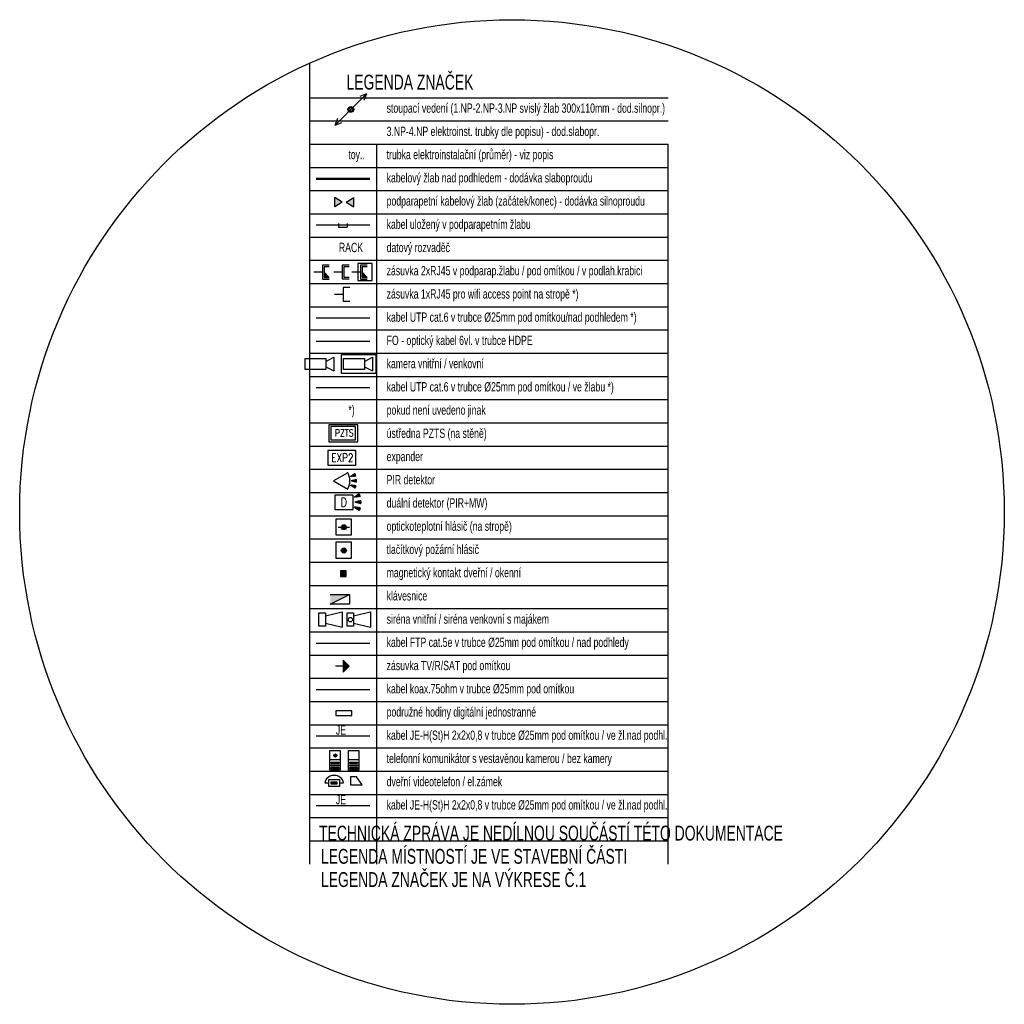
# Model space of a CAD drawing. Header units: millimetres. Extents: x -102634 to 407724, y -68883 to 155589.
# Tile 7 of 80: x 11939 to 39496, y 65113 to 92670. Entities that reach past the tile are written whole.
import ezdxf
from ezdxf.enums import TextEntityAlignment as Align
from ezdxf.lldxf.tags import DXFTag

# ---------------------------------------------------------------- set-up
doc = ezdxf.new("R2010")
doc.units = ezdxf.units.MM
doc.header["$LTSCALE"] = 20
doc.linetypes.add('CONTINOUS', pattern=[0])
for name, color, linetype in [('_CCTV', 6, 'Continuous'), ('_el.vrátný', 4, 'Continuous'), ('_EZS', 5, 'Continuous'), ('_hodiny', 1, 'Continuous'), ('_STA', 30, 'Continuous'), ('_strukturka', 3, 'Continuous'), ('_trasy', 34, 'Continuous')]:
    doc.layers.add(name, color=color, linetype=linetype)
doc.layers.add('_legenda', color=8, linetype='Continuous', plot=False)
doc.layers.add('_VÝŘEZ', color=40, linetype='Continuous', plot=False)
doc.styles.add('A', font='ROMANS.SHX', dxfattribs={"width": 0.8, "height": 0.15})
doc.styles.add('ROMANS', font='ic-romans.shx', dxfattribs={"width": 0.8})
tags = doc.linetypes.add('DASHDOT', pattern=[25.4, 12.7, -6.35, 0, -6.35]).pattern_tags.tags
tags[10:11] = [DXFTag(74, 4), DXFTag(75, 0), DXFTag(340, '0'), DXFTag(46, 0.0), DXFTag(50, 0.0), DXFTag(44, 0.0), DXFTag(45, 0.0)]
tags[8:9] = [DXFTag(74, 4), DXFTag(75, 0), DXFTag(340, '0'), DXFTag(46, 0.0), DXFTag(50, 0.0), DXFTag(44, 0.0), DXFTag(45, 0.0)]
tags[6:7] = [DXFTag(74, 4), DXFTag(75, 0), DXFTag(340, '0'), DXFTag(46, 0.0), DXFTag(50, 0.0), DXFTag(44, 0.0), DXFTag(45, 0.0)]
tags[4:5] = [DXFTag(74, 4), DXFTag(75, 0), DXFTag(340, '0'), DXFTag(46, 0.0), DXFTag(50, 0.0), DXFTag(44, 0.0), DXFTag(45, 0.0)]

# ---------------------------------------------------------------- blocks, each defined once
blk = doc.blocks.new('SK_stěna')
at = {"layer": '_strukturka'}
for p, q in [((241, 0), (0, 0)), ((429, 192), (241, 192)), ((241, 192), (241, -192)), ((241, -192), (429, -192))]:
    blk.add_line(p, q, dxfattribs=at)
blk = doc.blocks.new('SK2_stěna')
for p, q in [((241, 0), (0, 0)), ((429, 192), (241, 192)), ((241, 192), (241, -192)), ((429, 149), (288, 149)), ((288, 149), (288, -147)), ((241, -192), (429, -192)), ((288, -147), (429, -147))]:
    blk.add_line(p, q)
blk = doc.blocks.new('kamera vnitřní')
at = {"layer": '_CCTV', "linetype": 'Continuous'}
for p, q in [((0, 156), (580, 156)), ((0, -156), (0, 156)), ((580, 156), (580, -156)), ((582, 75), (808, 194)), ((808, 194), (808, -194)), ((580, -156), (0, -156)), ((582, -75), (808, -194))]:
    blk.add_line(p, q, dxfattribs=at)
blk = doc.blocks.new('kamera')
at = {"layer": '_CCTV', "linetype": 'Continuous'}
for p, q in [((65, 156), (646, 156)), ((65, -156), (65, 156)), ((646, 156), (646, -156)), ((647, 75), (873, 194)), ((873, 194), (873, -194)), ((646, -156), (65, -156)), ((647, -75), (873, -194))]:
    blk.add_line(p, q, dxfattribs=at)
blk.add_lwpolyline([(967, -268), (0, -268), (0, 268), (967, 268)], close=True, dxfattribs=at)
blk = doc.blocks.new('SK2_žlab')
at = {"layer": '_strukturka', "ltscale": 48}
blk.add_hatch(color=256, dxfattribs=at).paths.add_polyline_path([(288, 1), (429, -147), (288, -147)])
at = {"layer": '_strukturka'}
for p, q in [((241, 0), (0, 0)), ((429, 192), (241, 192)), ((241, 192), (241, -192)), ((429, 149), (288, 149)), ((288, 1), (288, -147)), ((241, -192), (429, -192)), ((288, -147), (429, -147))]:
    blk.add_line(p, q, dxfattribs=at)
at = {"layer": '_strukturka', "ltscale": 48}
for p, q in [((288, 149), (288, 1)), ((288, 1), (429, -147))]:
    blk.add_line(p, q, dxfattribs=at)
blk = doc.blocks.new('žlab podparapetní')
at = {"layer": '_trasy'}
h = blk.add_hatch(color=256, dxfattribs=at)
edge = h.paths.add_edge_path()
edge.add_line((513, 0), (724, -134))
edge = h.paths.add_edge_path()
edge.add_line((513, 0), (724, 134))
edge = h.paths.add_edge_path()
edge.add_line((724, -134), (724, 134))
h.paths.add_polyline_path([(0, -134), (0, 134), (211, 0)])
at = {"layer": '_trasy', "linetype": 'Continuous'}
for p, q in [((211, 0), (0, 134)), ((0, -134), (0, 134)), ((211, 0), (0, -134))]:
    blk.add_line(p, q, dxfattribs=at)
blk = doc.blocks.new('PIR')
at = {"linetype": 'Continuous'}
for p, q in [((401, 229), (0, 0)), ((0, 0), (401, -229)), ((616, 169), (475, 118)), ((476, 118), (475, 121)), ((615, 173), (479, 123)), ((480, 118), (479, 123)), ((484, 119), (482, 125)), ((488, 119), (485, 127)), ((492, 120), (488, 129)), ((618, 166), (491, 120)), ((614, 176), (492, 132)), ((496, 120), (492, 132)), ((500, 120), (495, 134)), ((504, 121), (498, 136)), ((499, -2), (499, 1)), ((508, 121), (501, 138)), ((503, -3), (503, 2)), ((648, 2), (503, 2)), ((612, 180), (505, 141)), ((512, 122), (505, 140)), ((506, -4), (506, 3)), ((619, 162), (507, 121)), ((515, 122), (508, 143)), ((510, -4), (510, 4)), ((519, 122), (511, 145)), ((523, 123), (514, 147)), ((514, -5), (514, 5)), ((611, 183), (518, 150)), ((527, 123), (518, 149)), ((518, -6), (518, 6)), ((648, 6), (519, 6)), ((531, 124), (521, 151)), ((620, 158), (522, 123)), ((522, -7), (522, 7)), ((535, 124), (524, 154)), ((526, -8), (526, 8)), ((539, 124), (528, 156)), ((529, -9), (529, 9)), ((543, 125), (531, 158)), ((609, 187), (532, 159)), ((533, -10), (533, 10)), ((547, 125), (534, 160)), ((648, 10), (534, 10)), ((551, 126), (537, 162)), ((537, -11), (537, 11)), ((621, 154), (538, 124)), ((555, 126), (541, 165)), ((541, -12), (541, 12)), ((559, 127), (544, 167)), ((607, 190), (545, 167)), ((545, -13), (545, 13)), ((562, 127), (547, 169)), ((548, -14), (548, 14)), ((647, 14), (549, 14)), ((566, 127), (550, 171)), ((552, -15), (552, 15)), ((570, 128), (554, 173)), ((622, 151), (554, 126)), ((556, -16), (556, 16)), ((574, 128), (557, 176)), ((605, 194), (558, 176)), ((578, 129), (560, 178)), ((560, -17), (560, 17)), ((582, 129), (563, 180)), ((564, -18), (564, 18)), ((647, 18), (565, 18)), ((586, 129), (567, 182)), ((568, -19), (568, 18)), ((622, 147), (569, 128)), ((590, 130), (570, 185)), ((603, 197), (571, 185)), ((571, -20), (571, 19)), ((594, 130), (573, 187)), ((575, -21), (575, 20)), ((598, 131), (576, 189)), ((579, -22), (579, 21)), ((602, 131), (580, 191)), ((646, 22), (580, 22)), ((605, 131), (583, 193)), ((583, -23), (583, 22)), ((601, 200), (584, 194)), ((623, 143), (585, 129)), ((609, 132), (586, 196)), ((587, -24), (587, 23)), ((613, 132), (590, 198)), ((590, -25), (590, 24)), ((617, 133), (593, 200)), ((594, -25), (594, 25)), ((646, 25), (595, 25)), ((621, 133), (596, 202)), ((599, 203), (597, 203)), ((598, -26), (598, 26)), ((624, 136), (600, 201)), ((624, 139), (601, 131)), ((602, -27), (602, 27)), ((606, -28), (606, 28)), ((645, 29), (610, 29)), ((610, -29), (610, 29)), ((613, -30), (613, 30)), ((618, 164), (614, 176)), ((624, 135), (616, 133)), ((617, -31), (617, 31)), ((621, -32), (621, 32)), ((625, -33), (625, 33)), ((644, 33), (626, 33)), ((629, -34), (629, 34)), ((632, -35), (632, 35)), ((636, -36), (636, 36)), ((640, -37), (640, 37)), ((643, 37), (641, 37)), ((644, -35), (644, 34)), ((648, -7), (648, 6)), ((616, -169), (475, -118)), ((476, -118), (475, -121)), ((480, -119), (479, -123)), ((615, -173), (479, -124)), ((484, -119), (482, -125)), ((488, -120), (485, -128)), ((492, -120), (488, -130)), ((618, -166), (491, -120)), ((496, -120), (492, -132)), ((614, -177), (492, -132)), ((500, -121), (495, -134)), ((648, -1), (498, -1)), ((504, -121), (498, -136)), ((508, -122), (501, -139)), ((512, -122), (505, -141)), ((612, -180), (505, -141)), ((619, -162), (507, -121)), ((515, -122), (508, -143)), ((519, -123), (511, -145)), ((648, -5), (513, -5)), ((523, -123), (514, -147)), ((527, -124), (518, -150)), ((611, -184), (518, -150)), ((531, -124), (521, -152)), ((620, -159), (522, -123)), ((535, -124), (524, -154)), ((539, -125), (528, -156)), ((648, -9), (529, -9)), ((543, -125), (531, -158)), ((609, -187), (532, -159)), ((547, -126), (534, -161)), ((551, -126), (537, -163)), ((621, -155), (538, -125)), ((555, -127), (541, -165)), ((647, -13), (544, -13)), ((559, -127), (544, -167)), ((607, -190), (545, -168)), ((562, -127), (547, -169)), ((566, -128), (550, -172)), ((622, -151), (554, -126)), ((570, -128), (554, -174)), ((574, -129), (557, -176)), ((605, -194), (558, -177)), ((647, -17), (559, -17)), ((578, -129), (560, -178)), ((582, -129), (563, -181)), ((586, -130), (567, -183)), ((622, -147), (569, -128)), ((590, -130), (570, -185)), ((603, -197), (571, -185)), ((594, -131), (573, -187)), ((647, -21), (574, -21)), ((598, -131), (576, -189)), ((602, -131), (580, -192)), ((605, -132), (583, -194)), ((601, -201), (584, -194)), ((623, -144), (585, -130)), ((609, -132), (586, -196)), ((646, -24), (590, -24)), ((613, -133), (590, -198)), ((617, -133), (593, -200)), ((621, -133), (596, -203)), ((599, -204), (597, -203)), ((624, -137), (600, -202)), ((624, -140), (601, -131)), ((645, -28), (605, -28)), ((618, -164), (614, -177)), ((624, -136), (616, -133)), ((645, -32), (620, -32)), ((644, -36), (635, -36))]:
    blk.add_line(p, q, dxfattribs=at)
for centre, major_axis, start_param, end_param in [((-59, 1), (365, 365), 5.004228, 5.997081), ((472, 118), (-108, 108), 4.027836, 4.524277), ((495, 0), (108, 108), 5.249567, 5.746007), ((472, -118), (108, 108), 4.900501, 5.396942)]:
    blk.add_ellipse(centre, major_axis=major_axis, ratio=1, start_param=start_param, end_param=end_param, dxfattribs=at)
blk = doc.blocks.new('kláves.')
at = {"layer": '_EZS'}
blk.add_hatch(color=256, dxfattribs=at).paths.add_polyline_path([(0, 0), (544.5, 272.25), (0, 272.25)])
for p, q in [((0, 0), (544.5, 272.25)), ((0, 272.25), (544.5, 272.25)), ((544.5, 0), (0, 0)), ((544.5, 272.25), (544.5, 0))]:
    blk.add_line(p, q, dxfattribs=at)
blk = doc.blocks.new('sir EZS')
at = {"layer": '_EZS'}
for p, q in [((180, 102), (653, 216)), ((183, 102), (653, 216)), ((183, 102), (653, 216)), ((653, 216), (653, -216)), ((653, 216), (653, -216)), ((653, 216), (653, -216)), ((180, -102), (653, -216)), ((183, -102), (653, -216)), ((183, -102), (653, -216))]:
    blk.add_line(p, q, dxfattribs=at)
at = {"layer": '_EZS', "linetype": 'Continuous'}
blk.add_lwpolyline([(0, 190), (180, 190), (180, -190), (0, -190)], close=True, dxfattribs=at)
blk.add_lwpolyline([(0, 190), (180, 190), (180, -190), (0, -190)], close=True, dxfattribs=at)
blk.add_lwpolyline([(0, 190), (180, 190), (180, -190), (0, -190)], close=True, dxfattribs=at)
blk = doc.blocks.new('duální')
at = {"layer": '_EZS'}
for p, q in [((0, 199), (0, -199)), ((516, 199), (0, 199)), ((0, 199), (0, -199)), ((516, 199), (0, 199)), ((0, 199), (0, -199)), ((516, 199), (0, 199)), ((516, -199), (516, 199)), ((516, -199), (516, 199)), ((516, -199), (516, 199)), ((0, -199), (516, -199)), ((0, -199), (516, -199)), ((0, -199), (516, -199))]:
    blk.add_line(p, q, dxfattribs=at)
at = {"layer": '_EZS', "linetype": 'Continuous'}
for p, q in [((700, 200), (537, 141)), ((700, 200), (537, 141)), ((700, 200), (537, 141)), ((538, 141), (537, 144)), ((538, 141), (537, 144)), ((538, 141), (537, 144)), ((542, 141), (540, 146)), ((542, 141), (540, 146)), ((542, 141), (540, 146)), ((698, 204), (541, 147)), ((698, 204), (541, 147)), ((698, 204), (541, 147)), ((547, 142), (544, 149)), ((547, 142), (544, 149)), ((547, 142), (544, 149)), ((551, 142), (548, 151)), ((551, 142), (548, 151)), ((551, 142), (548, 151)), ((556, 143), (552, 154)), ((556, 143), (552, 154)), ((556, 143), (552, 154)), ((701, 196), (555, 143)), ((701, 196), (555, 143)), ((701, 196), (555, 143)), ((696, 208), (556, 157)), ((696, 208), (556, 157)), ((696, 208), (556, 157)), ((560, 143), (556, 157)), ((560, 143), (556, 157)), ((560, 143), (556, 157)), ((565, 144), (559, 159)), ((565, 144), (559, 159)), ((565, 144), (559, 159)), ((569, 144), (563, 162)), ((569, 144), (563, 162)), ((569, 144), (563, 162)), ((736, 3), (563, 3)), ((736, 3), (563, 3)), ((736, 3), (563, 3)), ((564, 3), (564, 6)), ((564, 3), (564, 6)), ((564, 3), (564, 6)), ((574, 145), (567, 164)), ((574, 145), (567, 164)), ((574, 145), (567, 164)), ((568, 2), (568, 7)), ((568, 2), (568, 7)), ((568, 2), (568, 7)), ((736, 7), (569, 7)), ((736, 7), (569, 7)), ((736, 7), (569, 7)), ((695, 212), (571, 167)), ((695, 212), (571, 167)), ((695, 212), (571, 167)), ((579, 145), (571, 167)), ((579, 145), (571, 167)), ((579, 145), (571, 167)), ((702, 191), (573, 144)), ((702, 191), (573, 144)), ((702, 191), (573, 144)), ((573, 1), (573, 8)), ((573, 1), (573, 8)), ((573, 1), (573, 8)), ((583, 145), (574, 169)), ((583, 145), (574, 169)), ((583, 145), (574, 169)), ((577, -1), (577, 9)), ((577, -1), (577, 9)), ((577, -1), (577, 9)), ((588, 146), (578, 172)), ((588, 146), (578, 172)), ((588, 146), (578, 172)), ((581, -2), (581, 10)), ((581, -2), (581, 10)), ((581, -2), (581, 10)), ((592, 146), (582, 174)), ((592, 146), (582, 174)), ((592, 146), (582, 174)), ((597, 147), (586, 177)), ((597, 147), (586, 177)), ((597, 147), (586, 177)), ((586, -3), (586, 12)), ((586, -3), (586, 12)), ((586, -3), (586, 12)), ((693, 216), (587, 178)), ((693, 216), (587, 178)), ((693, 216), (587, 178)), ((736, 12), (587, 12)), ((736, 12), (587, 12)), ((736, 12), (587, 12)), ((601, 147), (589, 179)), ((601, 147), (589, 179)), ((601, 147), (589, 179)), ((590, -4), (590, 13)), ((590, -4), (590, 13)), ((590, -4), (590, 13)), ((703, 187), (591, 146)), ((703, 187), (591, 146)), ((703, 187), (591, 146)), ((606, 148), (593, 182)), ((606, 148), (593, 182)), ((606, 148), (593, 182)), ((595, -5), (595, 14)), ((595, -5), (595, 14)), ((595, -5), (595, 14)), ((610, 148), (597, 184)), ((610, 148), (597, 184)), ((610, 148), (597, 184)), ((599, -6), (599, 15)), ((599, -6), (599, 15)), ((599, -6), (599, 15)), ((615, 149), (601, 187)), ((615, 149), (601, 187)), ((615, 149), (601, 187)), ((691, 220), (602, 188)), ((691, 220), (602, 188)), ((691, 220), (602, 188)), ((604, -7), (604, 16)), ((604, -7), (604, 16)), ((604, -7), (604, 16)), ((619, 149), (605, 190)), ((619, 149), (605, 190)), ((619, 149), (605, 190)), ((736, 16), (605, 16)), ((736, 16), (605, 16)), ((736, 16), (605, 16)), ((624, 150), (608, 192)), ((624, 150), (608, 192)), ((624, 150), (608, 192)), ((608, -8), (608, 17)), ((608, -8), (608, 17)), ((608, -8), (608, 17)), ((705, 183), (609, 148)), ((705, 183), (609, 148)), ((705, 183), (609, 148)), ((628, 150), (612, 195)), ((628, 150), (612, 195)), ((628, 150), (612, 195)), ((612, -9), (612, 18)), ((612, -9), (612, 18)), ((612, -9), (612, 18)), ((633, 151), (616, 197)), ((633, 151), (616, 197)), ((633, 151), (616, 197)), ((689, 224), (617, 198)), ((689, 224), (617, 198)), ((689, 224), (617, 198)), ((617, -11), (617, 19)), ((617, -11), (617, 19)), ((617, -11), (617, 19)), ((637, 151), (620, 200)), ((637, 151), (620, 200)), ((637, 151), (620, 200)), ((621, -12), (621, 20)), ((621, -12), (621, 20)), ((621, -12), (621, 20)), ((735, 21), (622, 21)), ((735, 21), (622, 21)), ((735, 21), (622, 21)), ((642, 152), (623, 202)), ((642, 152), (623, 202)), ((642, 152), (623, 202)), ((626, -13), (626, 21)), ((626, -13), (626, 21)), ((626, -13), (626, 21)), ((646, 152), (627, 205)), ((646, 152), (627, 205)), ((646, 152), (627, 205)), ((706, 179), (627, 150)), ((706, 179), (627, 150)), ((706, 179), (627, 150)), ((630, -14), (630, 23)), ((630, -14), (630, 23)), ((630, -14), (630, 23)), ((651, 153), (631, 207)), ((651, 153), (631, 207)), ((651, 153), (631, 207)), ((687, 228), (632, 208)), ((687, 228), (632, 208)), ((687, 228), (632, 208)), ((634, -15), (634, 24)), ((634, -15), (634, 24)), ((634, -15), (634, 24)), ((655, 153), (635, 210)), ((655, 153), (635, 210)), ((655, 153), (635, 210)), ((660, 153), (638, 212)), ((660, 153), (638, 212)), ((660, 153), (638, 212)), ((639, -16), (639, 25)), ((639, -16), (639, 25)), ((639, -16), (639, 25)), ((735, 25), (640, 25)), ((735, 25), (640, 25)), ((735, 25), (640, 25)), ((664, 154), (642, 215)), ((664, 154), (642, 215)), ((664, 154), (642, 215)), ((643, -17), (643, 26)), ((643, -17), (643, 26)), ((643, -17), (643, 26)), ((707, 174), (645, 152)), ((707, 174), (645, 152)), ((707, 174), (645, 152)), ((669, 154), (646, 218)), ((669, 154), (646, 218)), ((669, 154), (646, 218)), ((684, 232), (647, 218)), ((684, 232), (647, 218)), ((684, 232), (647, 218)), ((648, -18), (648, 27)), ((648, -18), (648, 27)), ((648, -18), (648, 27)), ((673, 155), (650, 220)), ((673, 155), (650, 220)), ((673, 155), (650, 220)), ((652, -19), (652, 28)), ((652, -19), (652, 28)), ((652, -19), (652, 28)), ((678, 155), (654, 223)), ((678, 155), (654, 223)), ((678, 155), (654, 223)), ((656, -20), (656, 29)), ((656, -20), (656, 29)), ((656, -20), (656, 29)), ((683, 156), (657, 225)), ((683, 156), (657, 225)), ((683, 156), (657, 225)), ((734, 29), (657, 29)), ((734, 29), (657, 29)), ((734, 29), (657, 29)), ((687, 156), (661, 228)), ((687, 156), (661, 228)), ((687, 156), (661, 228)), ((661, -22), (661, 30)), ((661, -22), (661, 30)), ((661, -22), (661, 30)), ((682, 236), (662, 228)), ((682, 236), (662, 228)), ((682, 236), (662, 228)), ((707, 170), (663, 154)), ((707, 170), (663, 154)), ((707, 170), (663, 154)), ((692, 157), (665, 230)), ((692, 157), (665, 230)), ((692, 157), (665, 230)), ((665, -23), (665, 31)), ((665, -23), (665, 31)), ((665, -23), (665, 31)), ((696, 157), (669, 233)), ((696, 157), (669, 233)), ((696, 157), (669, 233)), ((670, -24), (670, 32)), ((670, -24), (670, 32)), ((670, -24), (670, 32)), ((701, 158), (672, 235)), ((701, 158), (672, 235)), ((701, 158), (672, 235)), ((674, -25), (674, 34)), ((674, -25), (674, 34)), ((674, -25), (674, 34)), ((734, 34), (675, 34)), ((734, 34), (675, 34)), ((734, 34), (675, 34)), ((705, 158), (676, 238)), ((705, 158), (676, 238)), ((705, 158), (676, 238)), ((680, 239), (677, 239)), ((680, 239), (677, 239)), ((680, 239), (677, 239)), ((678, -26), (678, 35)), ((678, -26), (678, 35)), ((678, -26), (678, 35)), ((708, 162), (681, 237)), ((708, 162), (681, 237)), ((708, 162), (681, 237)), ((708, 165), (682, 156)), ((708, 165), (682, 156)), ((708, 165), (682, 156)), ((683, -27), (683, 36)), ((683, -27), (683, 36)), ((683, -27), (683, 36)), ((687, -28), (687, 37)), ((687, -28), (687, 37)), ((687, -28), (687, 37)), ((692, -29), (692, 38)), ((692, -29), (692, 38)), ((692, -29), (692, 38)), ((733, 38), (693, 38)), ((733, 38), (693, 38)), ((733, 38), (693, 38)), ((701, 194), (696, 208)), ((701, 194), (696, 208)), ((701, 194), (696, 208)), ((696, -30), (696, 39)), ((696, -30), (696, 39)), ((696, -30), (696, 39)), ((709, 161), (700, 158)), ((709, 161), (700, 158)), ((709, 161), (700, 158)), ((701, -31), (701, 40)), ((701, -31), (701, 40)), ((701, -31), (701, 40)), ((705, -33), (705, 41)), ((705, -33), (705, 41)), ((705, -33), (705, 41)), ((709, -34), (709, 42)), ((709, -34), (709, 42)), ((709, -34), (709, 42)), ((732, 43), (710, 43)), ((732, 43), (710, 43)), ((732, 43), (710, 43)), ((714, -35), (714, 44)), ((714, -35), (714, 44)), ((714, -35), (714, 44)), ((718, -36), (718, 45)), ((718, -36), (718, 45)), ((718, -36), (718, 45)), ((723, -37), (723, 46)), ((723, -37), (723, 46)), ((723, -37), (723, 46)), ((727, -38), (727, 47)), ((727, -38), (727, 47)), ((727, -38), (727, 47)), ((731, 47), (728, 47)), ((731, 47), (728, 47)), ((731, 47), (728, 47)), ((731, -36), (731, 44)), ((731, -36), (731, 44)), ((731, -36), (731, 44)), ((736, -3), (736, 12)), ((736, -3), (736, 12)), ((736, -3), (736, 12)), ((700, -191), (537, -132)), ((538, -132), (537, -135)), ((700, -191), (537, -132)), ((538, -132), (537, -135)), ((700, -191), (537, -132)), ((538, -132), (537, -135)), ((542, -132), (540, -138)), ((542, -132), (540, -138)), ((542, -132), (540, -138)), ((698, -195), (541, -138)), ((698, -195), (541, -138)), ((698, -195), (541, -138)), ((547, -133), (544, -140)), ((547, -133), (544, -140)), ((547, -133), (544, -140)), ((551, -133), (548, -143)), ((551, -133), (548, -143)), ((551, -133), (548, -143)), ((556, -134), (552, -145)), ((556, -134), (552, -145)), ((556, -134), (552, -145)), ((701, -187), (555, -134)), ((701, -187), (555, -134)), ((701, -187), (555, -134)), ((560, -134), (556, -148)), ((560, -134), (556, -148)), ((560, -134), (556, -148)), ((696, -199), (556, -148)), ((696, -199), (556, -148)), ((696, -199), (556, -148)), ((565, -135), (559, -150)), ((565, -135), (559, -150)), ((565, -135), (559, -150)), ((569, -135), (563, -153)), ((569, -135), (563, -153)), ((569, -135), (563, -153)), ((574, -136), (567, -155)), ((574, -136), (567, -155)), ((574, -136), (567, -155)), ((579, -136), (571, -158)), ((579, -136), (571, -158)), ((579, -136), (571, -158)), ((695, -203), (571, -159)), ((695, -203), (571, -159)), ((695, -203), (571, -159)), ((702, -183), (573, -136)), ((702, -183), (573, -136)), ((702, -183), (573, -136)), ((583, -137), (574, -161)), ((583, -137), (574, -161)), ((583, -137), (574, -161)), ((588, -137), (578, -163)), ((588, -137), (578, -163)), ((588, -137), (578, -163)), ((736, -1), (581, -1)), ((736, -1), (581, -1)), ((736, -1), (581, -1)), ((592, -138), (582, -166)), ((592, -138), (582, -166)), ((592, -138), (582, -166)), ((597, -138), (586, -168)), ((597, -138), (586, -168)), ((597, -138), (586, -168)), ((693, -207), (587, -169)), ((693, -207), (587, -169)), ((693, -207), (587, -169)), ((601, -139), (589, -171)), ((601, -139), (589, -171)), ((601, -139), (589, -171)), ((703, -178), (591, -138)), ((703, -178), (591, -138)), ((703, -178), (591, -138)), ((606, -139), (593, -173)), ((606, -139), (593, -173)), ((606, -139), (593, -173)), ((610, -140), (597, -176)), ((610, -140), (597, -176)), ((610, -140), (597, -176)), ((736, -6), (598, -6)), ((736, -6), (598, -6)), ((736, -6), (598, -6)), ((615, -140), (601, -178)), ((615, -140), (601, -178)), ((615, -140), (601, -178)), ((691, -211), (602, -179)), ((691, -211), (602, -179)), ((691, -211), (602, -179)), ((619, -141), (605, -181)), ((619, -141), (605, -181)), ((619, -141), (605, -181)), ((624, -141), (608, -183)), ((624, -141), (608, -183)), ((624, -141), (608, -183)), ((705, -174), (609, -139)), ((705, -174), (609, -139)), ((705, -174), (609, -139)), ((628, -141), (612, -186)), ((628, -141), (612, -186)), ((628, -141), (612, -186)), ((735, -10), (616, -10)), ((735, -10), (616, -10)), ((735, -10), (616, -10)), ((633, -142), (616, -189)), ((633, -142), (616, -189)), ((633, -142), (616, -189)), ((689, -215), (617, -189)), ((689, -215), (617, -189)), ((689, -215), (617, -189)), ((637, -142), (620, -191)), ((637, -142), (620, -191)), ((637, -142), (620, -191)), ((642, -143), (623, -194)), ((642, -143), (623, -194)), ((642, -143), (623, -194)), ((706, -170), (627, -141)), ((706, -170), (627, -141)), ((706, -170), (627, -141)), ((646, -143), (627, -196)), ((646, -143), (627, -196)), ((646, -143), (627, -196)), ((651, -144), (631, -199)), ((651, -144), (631, -199)), ((651, -144), (631, -199)), ((687, -219), (632, -199)), ((687, -219), (632, -199)), ((687, -219), (632, -199)), ((735, -15), (633, -15)), ((735, -15), (633, -15)), ((735, -15), (633, -15)), ((655, -144), (635, -201)), ((655, -144), (635, -201)), ((655, -144), (635, -201)), ((660, -145), (638, -204)), ((660, -145), (638, -204)), ((660, -145), (638, -204)), ((664, -145), (642, -206)), ((664, -145), (642, -206)), ((664, -145), (642, -206)), ((707, -166), (645, -143)), ((707, -166), (645, -143)), ((707, -166), (645, -143)), ((669, -146), (646, -209)), ((669, -146), (646, -209)), ((669, -146), (646, -209)), ((684, -223), (647, -209)), ((684, -223), (647, -209)), ((684, -223), (647, -209)), ((673, -146), (650, -211)), ((673, -146), (650, -211)), ((673, -146), (650, -211)), ((734, -19), (651, -19)), ((734, -19), (651, -19)), ((734, -19), (651, -19)), ((678, -147), (654, -214)), ((678, -147), (654, -214)), ((678, -147), (654, -214)), ((683, -147), (657, -217)), ((683, -147), (657, -217)), ((683, -147), (657, -217)), ((687, -148), (661, -219)), ((687, -148), (661, -219)), ((687, -148), (661, -219)), ((682, -227), (662, -220)), ((682, -227), (662, -220)), ((682, -227), (662, -220)), ((707, -161), (663, -145)), ((707, -161), (663, -145)), ((707, -161), (663, -145)), ((692, -148), (665, -222)), ((692, -148), (665, -222)), ((692, -148), (665, -222)), ((734, -24), (669, -24)), ((734, -24), (669, -24)), ((734, -24), (669, -24)), ((696, -149), (669, -224)), ((696, -149), (669, -224)), ((696, -149), (669, -224)), ((701, -149), (672, -227)), ((701, -149), (672, -227)), ((701, -149), (672, -227)), ((705, -149), (676, -229)), ((705, -149), (676, -229)), ((705, -149), (676, -229)), ((680, -231), (677, -230)), ((680, -231), (677, -230)), ((680, -231), (677, -230)), ((708, -153), (681, -228)), ((708, -153), (681, -228)), ((708, -153), (681, -228)), ((708, -157), (682, -147)), ((708, -157), (682, -147)), ((708, -157), (682, -147)), ((733, -28), (686, -28)), ((733, -28), (686, -28)), ((733, -28), (686, -28)), ((701, -185), (696, -200)), ((701, -185), (696, -200)), ((701, -185), (696, -200)), ((709, -152), (700, -149)), ((709, -152), (700, -149)), ((709, -152), (700, -149)), ((732, -32), (704, -32)), ((732, -32), (704, -32)), ((732, -32), (704, -32)), ((731, -37), (722, -37)), ((731, -37), (722, -37)), ((731, -37), (722, -37))]:
    blk.add_line(p, q, dxfattribs=at)
for centre, start_param, end_param in [((533, 141), 5.598633, 6.095073), ((533, 141), 5.598633, 6.095073), ((533, 141), 5.598633, 6.095073), ((560, 4), 5.249567, 5.746007), ((560, 4), 5.249567, 5.746007), ((560, 4), 5.249567, 5.746007), ((533, -132), 4.900501, 5.396942), ((533, -132), 4.900501, 5.396942), ((533, -132), 4.900501, 5.396942)]:
    blk.add_ellipse(centre, major_axis=(125, 125), ratio=1, start_param=start_param, end_param=end_param, dxfattribs=at)
at = {"layer": '_EZS', "linetype": 'Continuous', "style": 'A', "width": 0.8}
blk.add_text('D', height=252, dxfattribs=at).set_placement((248, 4), align=Align.MIDDLE)
blk.add_text('D', height=252, dxfattribs=at).set_placement((248, 4), align=Align.MIDDLE)
blk.add_text('D', height=252, dxfattribs=at).set_placement((248, 4), align=Align.MIDDLE)
blk = doc.blocks.new('magnet')
at = {"layer": '_EZS'}
blk.add_hatch(color=256, dxfattribs=at).paths.add_polyline_path([(0, -0.082), (0.165, -0.082), (0.165, 0.082), (0, 0.082)])
blk.add_hatch(color=256, dxfattribs=at).paths.add_polyline_path([(0, -0.082), (0.165, -0.082), (0.165, 0.082), (0, 0.082)])
blk.add_hatch(color=256, dxfattribs=at).paths.add_polyline_path([(0, -0.082), (0.165, -0.082), (0.165, 0.082), (0, 0.082)])
blk.add_lwpolyline([(0, -0.082), (0.165, -0.082), (0.165, 0.082), (0, 0.082)], close=True, dxfattribs=at)
blk.add_lwpolyline([(0, -0.082), (0.165, -0.082), (0.165, 0.082), (0, 0.082)], close=True, dxfattribs=at)
blk.add_lwpolyline([(0, -0.082), (0.165, -0.082), (0.165, 0.082), (0, 0.082)], close=True, dxfattribs=at)
blk = doc.blocks.new('OK')
h = blk.add_hatch(color=256)
edge = h.paths.add_edge_path()
edge.add_arc((0, 0), 71.5, 0, 360)
blk.add_line((-158, 2), (154, 2))
blk.add_lwpolyline([(217, -213), (217, 231), (-220, 231), (-220, -213)], close=True)
blk.add_circle((0, 0), 71.5)
blk = doc.blocks.new('STA')
at = {"layer": '_STA'}
blk.add_hatch(color=256, dxfattribs=at).paths.add_polyline_path([(0, 377), (-169, 212), (169, 212)])
for p, q in [((0, 377), (-169, 212)), ((0, 377), (169, 212)), ((-169, 212), (169, 212))]:
    blk.add_line(p, q, dxfattribs=at)
at = {"layer": '_STA', "linetype": 'Continuous'}
blk.add_line((0, 212), (0, 0), dxfattribs=at)
blk = doc.blocks.new('telefon dveřní')
at = {"layer": '_el.vrátný'}
blk.add_hatch(color=256, dxfattribs=at).paths.add_polyline_path([(-79, 132), (79, 132), (79, 66), (-79, 66)])
for p, q in [((-264, 99), (-145, 99)), ((145, 99), (265, 99))]:
    blk.add_line(p, q, dxfattribs=at)
for points in [[(-145, 198), (145, 198), (145, 0), (-145, 0)], [(-79, 132), (79, 132), (79, 66), (-79, 66)]]:
    blk.add_lwpolyline(points, close=True, dxfattribs=at)
blk.add_arc((0, 40), 271, 12.5145, 167.4855, dxfattribs=at)

msp = doc.modelspace()

# ---------------------------------------------------------------- hatches: boundary and pattern name
at = {"layer": '_el.vrátný'}
h = msp.add_hatch(color=256, dxfattribs=at)
edge = h.paths.add_edge_path()
edge.add_arc((20774, 72076), 43.3, 0, 360)
at = {"layer": '_EZS'}
h = msp.add_hatch(color=256, dxfattribs=at)
edge = h.paths.add_edge_path()
edge.add_arc((21011, 77814), 71.5, 0, 360)
at = {"layer": '_trasy', "lineweight": -3}
h = msp.add_hatch(color=256, dxfattribs=at)
edge = h.paths.add_edge_path()
edge.add_arc((21207, 90159), 81.1, 90, 450)
edge = h.paths.add_edge_path(flags=16)
edge.add_arc((21207, 90159), 52.2, 90, 450)

# ---------------------------------------------------------------- linework, layer by layer
at = {"layer": '_CCTV'}
msp.add_line((21736, 82365), (20239, 82365), dxfattribs=at)
at = {"layer": '_el.vrátný'}
for p, q in [((21280, 71475), (21199, 71475)), ((21199, 71475), (21199, 71257)), ((21362, 71475), (21280, 71475)), ((21525, 71257), (21362, 71475)), ((21199, 71257), (21280, 71257)), ((21280, 71257), (21525, 71257)), ((21736, 70665), (20239, 70665))]:
    msp.add_line(p, q, dxfattribs=at)
for points in [[(20616, 72217), (20910, 72217), (20910, 71666), (20616, 71666)], [(20616, 72217), (20910, 72217), (20910, 71666), (20616, 71666)], [(21140, 72217), (21434, 72217), (21434, 71666), (21140, 71666)], [(21140, 72217), (21434, 72217), (21434, 71666), (21140, 71666)], [(20652, 71886), (20873, 71886), (20873, 71849), (20652, 71849)], [(20652, 71886), (20873, 71886), (20873, 71849), (20652, 71849)], [(20652, 71813), (20873, 71813), (20873, 71776), (20652, 71776)], [(20652, 71813), (20873, 71813), (20873, 71776), (20652, 71776)], [(20652, 71739), (20873, 71739), (20873, 71702), (20652, 71702)], [(20652, 71739), (20873, 71739), (20873, 71702), (20652, 71702)], [(21177, 71886), (21397, 71886), (21397, 71849), (21177, 71849)], [(21177, 71886), (21397, 71886), (21397, 71849), (21177, 71849)], [(21177, 71813), (21397, 71813), (21397, 71776), (21177, 71776)], [(21177, 71813), (21397, 71813), (21397, 71776), (21177, 71776)], [(21177, 71739), (21397, 71739), (21397, 71702), (21177, 71702)], [(21177, 71739), (21397, 71739), (21397, 71702), (21177, 71702)]]:
    msp.add_lwpolyline(points, close=True, dxfattribs=at)
for points in [[(20616, 71960), (20910, 71960)], [(20616, 71960), (20910, 71960)], [(21140, 71960), (21434, 71960)], [(21140, 71960), (21434, 71960)], [(20763, 71886), (20763, 71849)], [(20763, 71886), (20763, 71849)], [(20763, 71813), (20763, 71776)], [(20763, 71813), (20763, 71776)], [(20763, 71739), (20763, 71702)], [(20763, 71739), (20763, 71702)], [(21287, 71886), (21287, 71849)], [(21287, 71886), (21287, 71849)], [(21287, 71813), (21287, 71776)], [(21287, 71813), (21287, 71776)], [(21287, 71739), (21287, 71702)], [(21287, 71739), (21287, 71702)]]:
    msp.add_lwpolyline(points, dxfattribs=at)
msp.add_circle((20774, 72076), 43.3, dxfattribs=at)
at = {"layer": '_EZS'}
msp.add_line((21736, 75215), (20239, 75215), dxfattribs=at)
for points in [[(21400, 80855), (21400, 81335), (20595, 81335), (20595, 80855)], [(21340, 80912), (21340, 81281), (20651, 81281), (20651, 80912)], [(21344, 80198), (21344, 80617), (20563, 80617), (20563, 80198)], [(21228, 77601), (21228, 78045), (20790, 78045), (20790, 77601)]]:
    msp.add_lwpolyline(points, close=True, dxfattribs=at)
msp.add_circle((21011, 77814), 71.5, dxfattribs=at)
at = {"layer": '_EZS', "ltscale": 48}
msp.add_circle((21195, 75878), 61.4, dxfattribs=at)
at = {"layer": '_hodiny'}
msp.add_line((21736, 72615), (20239, 72615), dxfattribs=at)
msp.add_lwpolyline([(20784, 73194), (21231, 73194), (21231, 73329), (20784, 73329)], close=True, dxfattribs=at)
at = {"layer": '_legenda'}
for p, q in [((20048, 91449), (20048, 69037)), ((20048, 90487), (30089, 90487)), ((20048, 89837), (30089, 89837)), ((20048, 89187), (30089, 89187)), ((21922, 89187), (21922, 69037)), ((30089, 69037), (30089, 89187)), ((20048, 88537), (30089, 88537)), ((20048, 87887), (30089, 87887)), ((20048, 87237), (30089, 87237)), ((20048, 86587), (30089, 86587)), ((20048, 85937), (30089, 85937)), ((20048, 85287), (30089, 85287)), ((20048, 84637), (30089, 84637)), ((20048, 83987), (30089, 83987)), ((20048, 83337), (30089, 83337)), ((20048, 82687), (30089, 82687)), ((20048, 82037), (30089, 82037)), ((20048, 81387), (30089, 81387)), ((20048, 80737), (30089, 80737)), ((20048, 80087), (30089, 80087)), ((20048, 80087), (30089, 80087)), ((20048, 79437), (30089, 79437)), ((20048, 78787), (30089, 78787)), ((20048, 78137), (30089, 78137)), ((20048, 77487), (30089, 77487)), ((20048, 76837), (30089, 76837)), ((20048, 76187), (30089, 76187)), ((20048, 75537), (30089, 75537)), ((20048, 74887), (30089, 74887)), ((20048, 74237), (30089, 74237)), ((20048, 72937), (30089, 72937)), ((20048, 72287), (30089, 72287)), ((20048, 71637), (30089, 71637)), ((20048, 70987), (30089, 70987)), ((20048, 70337), (30089, 70337)), ((20048, 69687), (30089, 69687))]:
    msp.add_line(p, q, dxfattribs=at)
at = {"layer": '_STA'}
msp.add_line((21736, 73915), (20239, 73915), dxfattribs=at)
at = {"layer": '_STA', "color": 7, "lineweight": -3}
msp.add_line((20048, 73587), (30089, 73587), dxfattribs=at)
at = {"layer": '_strukturka'}
for p, q in [((21736, 86915), (20239, 86915)), ((20860, 86963), (20860, 86860)), ((20860, 86860), (21101, 86860)), ((21101, 86963), (21101, 86860)), ((21736, 84315), (20239, 84315))]:
    msp.add_line(p, q, dxfattribs=at)
at = {"layer": '_strukturka', "color": 40, "linetype": 'DASHDOT'}
msp.add_line((21736, 83665), (20239, 83665), dxfattribs=at)
at = {"layer": '_strukturka', "ltscale": 48}
msp.add_lwpolyline([(21404, 85370), (21804, 85370), (21804, 85850), (21404, 85850)], close=True, dxfattribs=at)
at = {"layer": '_trasy', "lineweight": -3}
for p, q in [((21207, 90159), (21644, 90597)), ((21644, 90597), (21455, 90523)), ((21644, 90597), (21572, 90407)), ((21207, 90159), (20770, 89722)), ((20770, 89722), (20844, 89911)), ((20770, 89722), (20959, 89796))]:
    msp.add_line(p, q, dxfattribs=at)
at = {"layer": '_trasy', "linetype": 'CONTINOUS', "lineweight": 50, "ltscale": 500}
msp.add_line((21736, 88215), (20239, 88215), dxfattribs=at)
at = {"layer": '_trasy', "lineweight": -3}
for radius in [80.7, 52.4]:
    msp.add_circle((21207, 90159), radius, dxfattribs=at)
at = {"layer": '_VÝŘEZ'}
msp.add_circle((25717, 78891), 13778, dxfattribs=at)

# ---------------------------------------------------------------- block references
at = {"layer": '_CCTV', "ltscale": 48}
for name, p in [('kamera vnitřní', (19926, 83032)), ('kamera', (20941, 83032))]:
    msp.add_blockref(name, p, dxfattribs=at)
at = {"layer": '_el.vrátný'}
msp.add_blockref('telefon dveřní', (20740, 71208), dxfattribs=at)
at = {"layer": '_EZS', "ltscale": 48}
for name, p in [('PIR', (20722, 79761)), ('kláves.', (20629, 76314)), ('sir EZS', (20314, 75882)), ('sir EZS', (21101, 75882))]:
    msp.add_blockref(name, p, dxfattribs=at)
at = {"layer": '_EZS'}
for name, p in [('duální', (20759, 79161)), ('OK', (21011, 78464))]:
    msp.add_blockref(name, p, dxfattribs=at)
at = {"layer": '_EZS', "xscale": 1000, "yscale": 1000, "zscale": 1000}
msp.add_blockref('magnet', (20914, 77164), dxfattribs=at)
at = {"layer": '_STA', "rotation": 270}
msp.add_blockref('STA', (20781, 74573), dxfattribs=at)
at = {"layer": '_strukturka', "ltscale": 48}
for p in [(20173, 85604), (21232, 85604)]:
    msp.add_blockref('SK2_žlab', p, dxfattribs=at)
at = {"layer": '_strukturka', "ltscale": 0.3}
for name, p in [('SK2_stěna', (20727, 85607)), ('SK_stěna', (20747, 84981))]:
    msp.add_blockref(name, p, dxfattribs=at)
at = {"layer": '_trasy', "ltscale": 48, "xscale": -1}
msp.add_blockref('žlab podparapetní', (21287, 87562), dxfattribs=at)
at = {"layer": '_trasy', "ltscale": 48}
msp.add_blockref('žlab podparapetní', (20756, 87562), dxfattribs=at)

# ---------------------------------------------------------------- texts
at = {"layer": '_CCTV', "color": 7, "style": 'ROMANS', "width": 0.7}
for s, p in [('kamera vnitřní / venkovní', (22209, 82915)), ('kabel UTP cat.6 v trubce %%C25mm pod omítkou / ve žlabu *)', (22209, 82265))]:
    msp.add_text(s, height=260, dxfattribs=at).set_placement(p)
at = {"layer": '_el.vrátný', "color": 7, "style": 'ROMANS', "width": 0.7}
for s, p in [('telefonní komunikátor s vestavěnou kamerou / bez kamery', (22209, 71865)), ('dveřní videotelefon / el.zámek', (22209, 71215)), ('kabel JE-H(St)H 2x2x0,8 v trubce %%C25mm pod omítkou / ve žl.nad podhl.', (22209, 70565))]:
    msp.add_text(s, height=260, dxfattribs=at).set_placement(p)
at = {"layer": '_el.vrátný', "style": 'ROMANS', "width": 0.7}
msp.add_text('JE', height=260, dxfattribs=at).set_placement((20787, 70709))
at = {"layer": '_EZS', "style": 'A', "width": 0.8}
for s, height, p in [('PZTS', 200, (21024, 81100)), ('EXP2', 226.8, (20970, 80411))]:
    msp.add_text(s, height=height, dxfattribs=at).set_placement(p, align=Align.MIDDLE)
at = {"layer": '_EZS', "color": 7, "style": 'ROMANS', "width": 0.7}
for s, p in [('ústředna PZTS (na stěně)', (22209, 80965)), ('expander', (22209, 80315)), ('PIR detektor', (22209, 79665)), ('duální detektor (PIR+MW)', (22209, 79015)), ('optickoteplotní hlásič (na stropě)', (22209, 78365)), ('tlačítkový požární hlásič', (22209, 77715)), ('magnetický kontakt dveřní / okenní', (22209, 77065)), ('klávesnice', (22209, 76415)), ('siréna vnitřní / siréna venkovní s majákem', (22209, 75765)), ('kabel FTP cat.5e v trubce %%C25mm pod omítkou / nad podhledy ', (22209, 75115))]:
    msp.add_text(s, height=260, dxfattribs=at).set_placement(p)
at = {"layer": '_hodiny', "color": 7, "style": 'ROMANS', "width": 0.7}
for s, p in [('podružné hodiny digitální jednostranné', (22209, 73165)), ('kabel JE-H(St)H 2x2x0,8 v trubce %%C25mm pod omítkou / ve žl.nad podhl.', (22209, 72515))]:
    msp.add_text(s, height=260, dxfattribs=at).set_placement(p)
at = {"layer": '_hodiny', "style": 'ROMANS', "width": 0.7}
msp.add_text('JE', height=260, dxfattribs=at).set_placement((20787, 72659))
at = {"layer": '_STA', "color": 7, "lineweight": -3, "style": 'ROMANS', "width": 0.7}
for s, p in [('zásuvka TV/R/SAT pod omítkou', (22209, 74465)), ('kabel koax.75ohm v trubce %%C25mm pod omítkou', (22209, 73815))]:
    msp.add_text(s, height=260, dxfattribs=at).set_placement(p)
at = {"layer": '_strukturka', "lineweight": -3, "style": 'ROMANS', "width": 0.7}
msp.add_text('RACK', height=260, dxfattribs=at).set_placement((20873, 86165))
at = {"layer": '_strukturka', "color": 7, "lineweight": -3, "style": 'ROMANS', "width": 0.7}
for s, p in [('datový rozvaděč', (22209, 86165)), ('zásuvka 2xRJ45 v podparap.žlabu / pod omítkou / v podlah.krabici', (22209, 85515)), ('zásuvka 1xRJ45 pro wifi access point na stropě *)', (22209, 84865))]:
    msp.add_text(s, height=260, dxfattribs=at).set_placement(p)
at = {"layer": '_strukturka', "color": 7, "style": 'ROMANS', "width": 0.7}
for s, p in [('kabel UTP cat.6 v trubce %%C25mm pod omítkou/nad podhledem *) ', (22209, 84215)), ('FO - optický kabel 6vl. v trubce HDPE', (22209, 83565))]:
    msp.add_text(s, height=260, dxfattribs=at).set_placement(p)
at = {"layer": '_trasy', "color": 7, "linetype": 'Continuous', "lineweight": 40, "style": 'ROMANS', "width": 0.7}
for s, p in [('LEGENDA ZNAČEK', (21087, 90715)), ('TECHNICKÁ ZPRÁVA JE NEDÍLNOU SOUČÁSTÍ TÉTO DOKUMENTACE', (20318, 69696)), ('LEGENDA MÍSTNOSTÍ JE VE STAVEBNÍ ČÁSTI', (20372, 69046)), ('LEGENDA ZNAČEK JE NA VÝKRESE Č.1', (20372, 68396))]:
    msp.add_text(s, height=416, dxfattribs=at).set_placement(p)
at = {"layer": '_trasy', "color": 7, "lineweight": -3, "style": 'ROMANS', "width": 0.7}
for s, p in [('stoupací vedení (1.NP-2.NP-3.NP svislý žlab 300x110mm - dod.silnopr.)', (22209, 90065)), ('3.NP-4.NP elektroinst. trubky dle popisu) - dod.slabopr.', (22209, 89415)), ('toy..', (21138, 88765)), ('trubka elektroinstalační (průměr) - viz popis', (22209, 88765)), ('kabelový žlab nad podhledem - dodávka slaboproudu', (22209, 88115)), ('podparapetní kabelový žlab (začátek/konec) - dodávka silnoproudu', (22209, 87465)), ('kabel uložený v podparapetním žlabu', (22209, 86815)), ('*)', (21138, 81615)), ('pokud není uvedeno jinak', (22209, 81615))]:
    msp.add_text(s, height=260, dxfattribs=at).set_placement(p)

doc.saveas('drawing.dxf')
